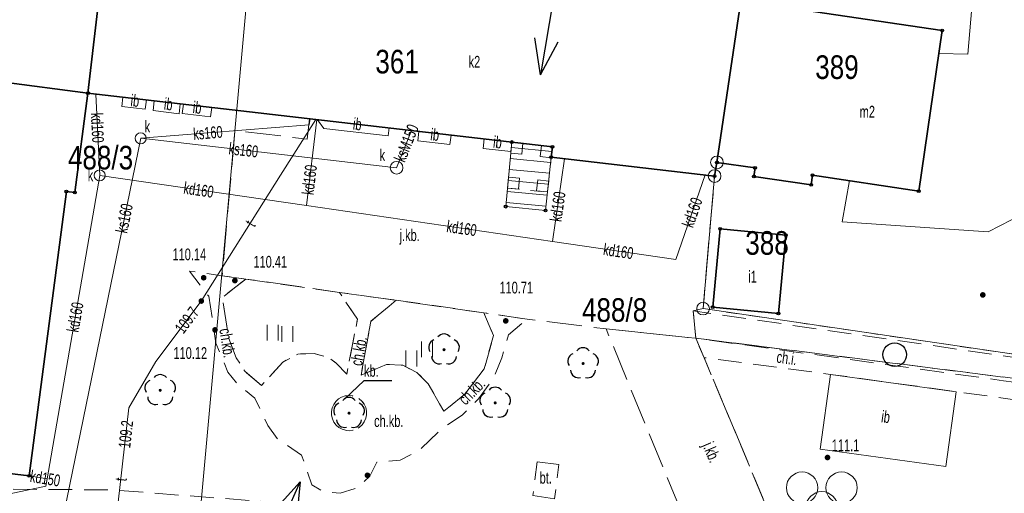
# Model space of a CAD drawing. Header units: inches. Extents: x 6497603 to 6502483, y 5925790 to 5934357.
# Tile 175 of 256: x 6501406 to 6501468, y 5926049 to 5926080. Entities that reach past the tile are written whole.
import ezdxf
from ezdxf.enums import TextEntityAlignment as Align

# ---------------------------------------------------------------- set-up
doc = ezdxf.new("R2010")
doc.units = ezdxf.units.IN
doc.header["$MEASUREMENT"] = 0
for name, pattern in [('1.5_0.75', [2.25, 1.5, -0.75]), ('2.25_0.75', [3, 2.25, -0.75]), ('219-1000', [0, 0]), ('egug-1000', [1.5, 0.75, -0.75]), ('otda_1000', [1.4, 0.7, -0.7])]:
    doc.linetypes.add(name, pattern=pattern)
for name, color, linetype in [('202-punkt graniczny', 7, 'Continuous'), ('211-numer działki ewidencyjnej', 7, 'Continuous'), ('218-kontur użytku gruntowego', 7, 'Continuous'), ('219-działka ewidencyjna', 7, 'Continuous'), ('312-budynek ewidencyjny', 7, 'Continuous'), ('312-oznaczenie budynku ewidencyjnego', 7, 'Continuous'), ('312-oznaczenie budynku ewidencyjnego-Atr117', 7, 'Continuous'), ('352-schody', 7, 'Continuous'), ('chodnik', 7, 'Continuous'), ('chodnik-Atr17', 7, 'Continuous'), ('drzewo liściaste', 7, 'Continuous'), ('inna budowla', 7, 'Continuous'), ('inna budowla-Atr17', 7, 'Continuous'), ('jezdnia', 7, 'Continuous'), ('jezdnia-Atr17', 7, 'Continuous'), ('obszar utwardzony', 7, 'Continuous'), ('obszar utwardzony-Atr17', 7, 'Continuous'), ('pikieta naturalna', 7, 'Continuous'), ('pikieta naturalna-Atr2', 7, 'Continuous'), ('pikieta sztuczna', 7, 'Continuous'), ('pikieta sztuczna-Atr2', 7, 'Continuous'), ('plac gier i zabaw', 7, 'Continuous'), ('przewód elektroenergetyczny niskiego napięcia', 7, 'Continuous'), ('przewód gazowy', 7, 'Continuous'), ('przewód kanalizacyjny', 7, 'Continuous'), ('przewód kanalizacyjny-Atr1', 7, 'Continuous'), ('przewód telekomunikacyjny podziemny', 7, 'Continuous'), ('przewód telekomunikacyjny podziemny-Atr1', 7, 'Continuous'), ('Punkt budynku', 7, 'Continuous'), ('rzędna', 7, 'Continuous'), ('rzędna-Atr2', 7, 'Continuous'), ('studnia kanalizacyjna', 7, 'Continuous'), ('studnia kanalizacyjna-Atr17', 7, 'Continuous'), ('trawnik', 7, 'Continuous'), ('wiata', 7, 'Continuous'), ('właz do komory lub kanału - okrągły', 7, 'Continuous'), ('właz do komory lub kanału - okrągły-Atr17', 7, 'Continuous'), ('zadrzewienie  zakrzewienie', 7, 'Continuous')]:
    doc.layers.add(name, color=color, linetype=linetype)
doc.styles.get("Standard").update_dxf_attribs({"font": 'arial.ttf'})

# ---------------------------------------------------------------- blocks, each defined once
blk = doc.blocks.new('202')
at = {"color": 0, "linetype": 'Continuous', "lineweight": 0}
blk.add_circle((0, 0), 0.4, dxfattribs=at)
blk = doc.blocks.new('PUNKTBUD')
at = {"color": 0}
blk.add_circle((0, 0), 0.09, dxfattribs=at)
blk = doc.blocks.new('OP021')
at = {"linetype": 'Continuous', "lineweight": 13}
h = blk.add_hatch(color=0, dxfattribs=at)
edge = h.paths.add_edge_path()
edge.add_arc((0, 0), 0.1, 0, 360)
at = {"color": 0, "linetype": 'Continuous', "lineweight": -3}
for centre, start, end in [((0, 0.5), 38.316, 141.684), ((-0.476, 0.154), 110.388, 213.756), ((0.476, 0.154), 326.244, 69.612), ((-0.294, -0.404), 182.272, 285.64), ((0.294, -0.404), 254.36, 357.728), ((0.294, -0.404), 254.36, 357.728)]:
    blk.add_arc(centre, 0.5, start, end, dxfattribs=at)
blk = doc.blocks.new('PW01')
at = {"linetype": 'Continuous', "lineweight": 13}
h = blk.add_hatch(color=0, dxfattribs=at)
edge = h.paths.add_edge_path()
edge.add_arc((0, 0), 0.18, 0, 360)
blk = doc.blocks.new('US22')
at = {"color": 0, "linetype": 'Continuous', "lineweight": 0}
blk.add_circle((0, 0), 0.4, dxfattribs=at)
blk = doc.blocks.new('US15')
at = {"color": 0, "linetype": 'Continuous', "lineweight": 13}
blk.add_circle((0, 0), 0.35, dxfattribs=at)
blk = doc.blocks.new('OTZK1')
at = {"color": 0, "linetype": 'Continuous'}
blk.add_circle((0, 0), 0.75, dxfattribs=at)
blk = doc.blocks.new('TU04')
at = {"color": 0, "linetype": 'Continuous', "lineweight": 13}
for p, q in [((0, 0), (0, 1)), ((0.7, 0), (0.7, 1))]:
    blk.add_line(p, q, dxfattribs=at)
blk = doc.blocks.new('SUEP1')
at = {"color": 0, "linetype": 'Continuous'}
for p, q in [((7.5, 0), (5.25, 0.75)), ((22.5, 0), (20.25, 0.75)), ((0, 0), (7.5, 0)), ((7.5, 0), (5.25, -0.75)), ((7.5, 0), (22.5, 0)), ((22.5, 0), (20.25, -0.75))]:
    blk.add_line(p, q, dxfattribs=at)
blk = doc.blocks.new('IB10')
at = {"color": 0, "linetype": 'Continuous', "lineweight": 13}
for p, q in [((0, 0), (0, 0.7)), ((0, 0.7), (0.7, 0.7)), ((0.7, 0), (0.7, 0.7)), ((0.7, 0), (0, 0))]:
    blk.add_line(p, q, dxfattribs=at)
blk = doc.blocks.new('BS04')
at = {"color": 0, "linetype": 'Continuous', "lineweight": 13}
for centre in [(-1.25, 0.25), (1.25, 0.25), (0, -1)]:
    blk.add_circle(centre, 1, dxfattribs=at)

msp = doc.modelspace()

# ---------------------------------------------------------------- linework, layer by layer
at = {"layer": '218-kontur użytku gruntowego', "color": 3, "linetype": 'egug-1000', "lineweight": 18, "flags": 128}
for points in [[(6501451.56, 5926080.73), (6501450.05, 5926070.47)], [(6501450.05, 5926070.47), (6501449.9, 5926069.6)], [(6501449.9, 5926069.6), (6501449.17, 5926061.18)], [(6501449.17, 5926061.18), (6501476.54, 5926057.16)]]:
    msp.add_lwpolyline(points, dxfattribs=at)
at = {"layer": '219-działka ewidencyjna', "color": 3, "linetype": '219-1000', "lineweight": 18, "flags": 128}
for points in [[(6501421.15, 5926091.36), (6501417.12, 5926046.8)], [(6501451.56, 5926080.73), (6501450.05, 5926070.47)], [(6501450.05, 5926070.47), (6501449.9, 5926069.6)], [(6501449.9, 5926069.6), (6501449.17, 5926061.18)], [(6501476.54, 5926057.16), (6501449.17, 5926061.18)]]:
    msp.add_lwpolyline(points, dxfattribs=at)
at = {"layer": '312-budynek ewidencyjny', "color": 7, "linetype": 'Continuous', "lineweight": 35, "flags": 128}
for points in [[(6501411.28, 5926084.99), (6501410.11, 5926074.87)], [(6501410.11, 5926074.87), (6501411.28, 5926084.99)], [(6501450.05, 5926070.47), (6501451.56, 5926080.73)], [(6501451.56, 5926080.73), (6501450.05, 5926070.47)], [(6501451.56, 5926080.73), (6501464.35, 5926078.84)], [(6501464.35, 5926078.84), (6501462.86, 5926068.64)], [(6501399.12, 5926076.3), (6501410.11, 5926074.87)], [(6501410.11, 5926074.87), (6501399.12, 5926076.3)], [(6501410.11, 5926074.87), (6501409.28, 5926068.56)], [(6501439.6, 5926071.46), (6501410.11, 5926074.87)], [(6501439.52, 5926070.8), (6501439.6, 5926071.46)], [(6501449.9, 5926069.6), (6501439.52, 5926070.8)], [(6501450.05, 5926070.47), (6501449.9, 5926069.6)], [(6501452.47, 5926070.12), (6501450.05, 5926070.47)], [(6501452.4, 5926069.58), (6501452.47, 5926070.12)], [(6501456.03, 5926069.05), (6501452.4, 5926069.58)], [(6501456.12, 5926069.66), (6501456.03, 5926069.05)], [(6501462.86, 5926068.64), (6501456.12, 5926069.66)], [(6501408.74, 5926068.62), (6501406.38, 5926050.56)], [(6501409.28, 5926068.56), (6501408.74, 5926068.62)], [(6501449.78, 5926061.27), (6501450.25, 5926066.24)], [(6501450.25, 5926066.24), (6501454.42, 5926065.85)], [(6501454.42, 5926065.85), (6501453.95, 5926060.87)], [(6501453.95, 5926060.87), (6501449.78, 5926061.27)], [(6501406.38, 5926050.56), (6501395.52, 5926051.85)]]:
    msp.add_lwpolyline(points, dxfattribs=at)
at = {"layer": '352-schody', "color": 7, "linetype": 'Continuous', "lineweight": 18, "flags": 128}
msp.add_lwpolyline([(6501439.6, 5926071.46), (6501437.03, 5926071.76), (6501436.64, 5926067.66), (6501439.16, 5926067.41), (6501439.52, 5926070.8)], close=True, dxfattribs=at)
msp.add_lwpolyline([(6501439.6, 5926071.46), (6501437.03, 5926071.76), (6501436.64, 5926067.66), (6501439.16, 5926067.41), (6501439.52, 5926070.8)], close=True, dxfattribs=at)
for points in [[(6501436.997, 5926071.412), (6501439.565, 5926071.167)], [(6501436.931, 5926070.715), (6501439.485, 5926070.472)], [(6501436.864, 5926070.018), (6501439.411, 5926069.776)], [(6501436.798, 5926069.321), (6501439.337, 5926069.079)], [(6501436.732, 5926068.624), (6501439.263, 5926068.383)], [(6501436.665, 5926067.927), (6501439.189, 5926067.687)]]:
    msp.add_lwpolyline(points, dxfattribs=at)
at = {"layer": 'chodnik', "color": 7, "linetype": '1.5_0.75', "lineweight": 18, "flags": 128}
for points in [[(6501420.14, 5926063.06), (6501418.65, 5926061.89), (6501419.06, 5926059.29), (6501419.53, 5926058.06), (6501420.07, 5926057.2), (6501421.14, 5926056.3), (6501422.48, 5926057.78), (6501423.43, 5926058.29), (6501424.47, 5926058.33), (6501425.39, 5926058.07), (6501425.88, 5926057.72), (6501426.54, 5926057.01), (6501427.22, 5926060.5), (6501426.08, 5926062.21), (6501429.69, 5926061.71), (6501428.07, 5926060.37), (6501427.45, 5926056.95), (6501429.06, 5926057.63), (6501430.1, 5926057.58), (6501431, 5926057.11), (6501431.72, 5926056.41), (6501432.7, 5926054.66), (6501434.04, 5926055.74), (6501435.28, 5926057.36), (6501435.86, 5926059.48), (6501435.25, 5926060.91), (6501437.99, 5926060.51), (6501436.82, 5926059.52), (6501436.39, 5926058.05), (6501435.87, 5926056.76), (6501434.91, 5926055.45), (6501433.87, 5926054.4), (6501432.62, 5926053.6), (6501431.17, 5926052.19), (6501429.93, 5926051.56), (6501428.45, 5926051.42), (6501428, 5926050.53), (6501427.24, 5926049.79), (6501426.12, 5926049.46), (6501425.11, 5926049.53), (6501424.33, 5926049.99), (6501423.68, 5926051.87), (6501422.12, 5926052.93), (6501421.53, 5926053.75), (6501420.7, 5926055.5), (6501419.64, 5926056.36), (6501419, 5926057.14), (6501418.24, 5926058.98), (6501417.78, 5926061.96), (6501416.55, 5926063.56), (6501418.64, 5926063.27)], [(6501449.24, 5926058.06), (6501448.7, 5926059.3), (6501468.25, 5926056.6), (6501473.12, 5926055.94), (6501473.75, 5926055.77), (6501474.26, 5926055.47), (6501474.61, 5926054.99), (6501474.81, 5926054.51), (6501474.86, 5926053.95), (6501473.98, 5926046.82), (6501473.82, 5926046.31), (6501473.52, 5926045.84), (6501473.09, 5926045.49), (6501472.64, 5926045.29), (6501471.95, 5926045.25), (6501470.31, 5926045.44), (6501470.44, 5926046.6), (6501472.25, 5926046.43), (6501472.49, 5926046.52), (6501472.67, 5926046.69), (6501472.79, 5926047), (6501473.68, 5926054.09), (6501473.66, 5926054.26), (6501473.57, 5926054.51), (6501473.37, 5926054.7), (6501473.03, 5926054.8), (6501468.08, 5926055.51), (6501465.24, 5926055.9), (6501457.26, 5926057)], [(6501386.41, 5926056.34), (6501387.29, 5926054.91), (6501386.8, 5926054.01), (6501386.29, 5926052.59), (6501386.49, 5926050.87), (6501387.01, 5926049.99), (6501388.42, 5926048.62), (6501389.96, 5926047.58), (6501391.67, 5926047.21), (6501396.02, 5926047.06), (6501397.05, 5926047.27), (6501398.61, 5926048.59), (6501399.44, 5926049.12), (6501400.39, 5926049.51), (6501401.39, 5926049.73), (6501411.65, 5926049.66), (6501434.76, 5926047.89), (6501448.78, 5926045.87), (6501454.72, 5926044.94), (6501455.59, 5926042.96), (6501447.98, 5926043.79), (6501439.02, 5926044.64), (6501422.08, 5926045.91), (6501421.14, 5926046.29), (6501420.44, 5926046.53), (6501402.25, 5926047.47), (6501401.24, 5926047.42), (6501400.59, 5926047.23), (6501400.04, 5926046.85), (6501398.66, 5926045.67), (6501398.1, 5926045.22), (6501397.32, 5926044.88), (6501396.32, 5926044.76), (6501391.33, 5926044.93), (6501390.24, 5926045.03), (6501389.38, 5926045.36), (6501388.01, 5926046.08), (6501386.81, 5926046.98), (6501385.42, 5926048.46), (6501384.68, 5926049.56), (6501384.24, 5926050.62), (6501384.07, 5926052.63), (6501384.21, 5926053.36), (6501384.62, 5926054.29), (6501385.14, 5926055.01)], [(6501426.68, 5926055.66), (6501426.44, 5926055.63), (6501426.22, 5926055.55), (6501426.02, 5926055.44), (6501425.85, 5926055.28), (6501425.72, 5926055.09), (6501425.62, 5926054.87), (6501425.58, 5926054.64), (6501425.58, 5926054.41), (6501425.63, 5926054.18), (6501425.73, 5926053.97), (6501425.87, 5926053.78), (6501426.04, 5926053.63), (6501426.25, 5926053.51), (6501426.47, 5926053.45), (6501426.7, 5926053.42), (6501426.94, 5926053.45), (6501427.16, 5926053.53), (6501427.36, 5926053.64), (6501427.53, 5926053.8), (6501427.66, 5926053.99), (6501427.76, 5926054.21), (6501427.8, 5926054.44), (6501427.8, 5926054.67), (6501427.75, 5926054.9), (6501427.65, 5926055.11), (6501427.51, 5926055.3), (6501427.34, 5926055.45), (6501427.13, 5926055.57), (6501426.91, 5926055.63)]]:
    msp.add_lwpolyline(points, close=True, dxfattribs=at)
at = {"layer": 'inna budowla', "color": 7, "linetype": 'Continuous', "lineweight": 18, "flags": 128}
for points in [[(6501412.33, 5926074.61), (6501413.82, 5926074.44), (6501413.75, 5926073.84), (6501412.26, 5926074.01)], [(6501414.32, 5926074.38), (6501415.97, 5926074.19), (6501415.9, 5926073.56), (6501414.25, 5926073.77)], [(6501416.09, 5926073.58), (6501416.17, 5926074.17), (6501417.97, 5926073.96), (6501417.89, 5926073.37)], [(6501424.69, 5926073.18), (6501429.23, 5926072.66), (6501429.17, 5926072.16), (6501425.09, 5926072.63)], [(6501431.06, 5926071.84), (6501431.13, 5926072.44), (6501433.17, 5926072.2), (6501433.1, 5926071.6)], [(6501436.97, 5926071.17), (6501435.21, 5926071.36), (6501435.28, 5926071.96), (6501437.03, 5926071.76)], [(6501457.26, 5926057), (6501465.24, 5926055.9), (6501464.58, 5926051.15), (6501456.6, 5926052.25)]]:
    msp.add_lwpolyline(points, close=True, dxfattribs=at)
at = {"layer": 'jezdnia', "color": 7, "linetype": '2.25_0.75', "lineweight": 18, "flags": 128}
for points in [[(6501448.55, 5926061.03), (6501448.7, 5926059.3), (6501443.01, 5926059.89), (6501437.99, 5926060.51), (6501435.25, 5926060.91), (6501429.69, 5926061.71), (6501426.08, 5926062.21), (6501420.14, 5926063.06), (6501418.64, 5926063.27), (6501419.44, 5926072.49), (6501424.03, 5926071.95), (6501424.18, 5926073.24), (6501439.6, 5926071.46), (6501439.52, 5926070.8), (6501449.9, 5926069.6), (6501449.17, 5926061.18)], [(6501443.01, 5926059.89), (6501448.7, 5926059.3), (6501449.24, 5926058.06), (6501454.72, 5926044.94), (6501448.78, 5926045.87)]]:
    msp.add_lwpolyline(points, close=True, dxfattribs=at)
at = {"layer": 'obszar utwardzony', "color": 7, "linetype": '2.25_0.75', "lineweight": 18, "flags": 128}
for points in [[(6501425.73, 5926053.97), (6501425.63, 5926054.18), (6501425.58, 5926054.41), (6501425.58, 5926054.64), (6501425.62, 5926054.87), (6501425.72, 5926055.09), (6501425.85, 5926055.28), (6501426.02, 5926055.44), (6501426.22, 5926055.55), (6501426.44, 5926055.63), (6501426.68, 5926055.66), (6501426.91, 5926055.63), (6501427.13, 5926055.57), (6501427.34, 5926055.45), (6501427.51, 5926055.3), (6501427.65, 5926055.11), (6501427.75, 5926054.9), (6501427.8, 5926054.67), (6501427.8, 5926054.44), (6501427.76, 5926054.21), (6501427.66, 5926053.99), (6501427.53, 5926053.8), (6501427.36, 5926053.64), (6501427.16, 5926053.53), (6501426.94, 5926053.45), (6501426.7, 5926053.42), (6501426.47, 5926053.45), (6501426.25, 5926053.51), (6501426.04, 5926053.63), (6501425.87, 5926053.78)], [(6501438.64, 5926051.45), (6501440.02, 5926051.28), (6501439.74, 5926049.1), (6501438.36, 5926049.3)]]:
    msp.add_lwpolyline(points, close=True, dxfattribs=at)
at = {"layer": 'obszar utwardzony-Atr17', "color": 7, "flags": 128}
msp.add_lwpolyline([(6501426.42, 5926055.45), (6501427.64, 5926056.62), (6501429.404, 5926056.62)], dxfattribs=at)
at = {"layer": 'plac gier i zabaw', "color": 7, "linetype": '1.5_0.75', "lineweight": 18, "flags": 128}
msp.add_lwpolyline([(6501454.72, 5926044.94), (6501449.24, 5926058.06), (6501448.7, 5926059.3), (6501470.61, 5926056.53), (6501471.38, 5926056.73), (6501475.56, 5926055.67), (6501474.77, 5926048.37), (6501475.33, 5926048.14), (6501474.9, 5926043.6), (6501474.82, 5926042.14)], close=True, dxfattribs=at)
at = {"layer": 'przewód gazowy', "color": 40, "linetype": 'Continuous', "lineweight": 18, "flags": 128}
msp.add_lwpolyline([(6501466.82, 5926087.24), (6501465.98, 5926077.35), (6501464.14, 5926077.38)], dxfattribs=at)
at = {"layer": 'przewód kanalizacyjny', "color": 34, "linetype": 'Continuous', "lineweight": 18, "flags": 128}
for points in [[(6501410.61, 5926074.81), (6501410.86, 5926069.64)], [(6501413.46, 5926072), (6501424.16, 5926072.86), (6501424.22, 5926073.24)], [(6501424.64, 5926073.19), (6501423.98, 5926067.72)], [(6501429.71, 5926070.13), (6501430.65, 5926072.49)], [(6501413.46, 5926072), (6501408.61, 5926048.25)], [(6501413.46, 5926072), (6501429.71, 5926070.13)], [(6501440.37, 5926070.7), (6501439.61, 5926065.44)], [(6501410.86, 5926069.64), (6501407.52, 5926050.37), (6501407.43, 5926049.89)], [(6501449.3, 5926069.67), (6501447.45, 5926064.29), (6501439.61, 5926065.44), (6501423.98, 5926067.72), (6501410.86, 5926069.64)], [(6501407.52, 5926050.37), (6501406.38, 5926050.56)], [(6501407.43, 5926049.89), (6501396.98, 5926047.68)]]:
    msp.add_lwpolyline(points, dxfattribs=at)
at = {"layer": 'przewód telekomunikacyjny podziemny', "color": 30, "linetype": 'Continuous', "lineweight": 18, "flags": 128}
for points in [[(6501484.3, 5926074.82), (6501467.28, 5926066.05), (6501458, 5926066.69), (6501458.46, 5926069.31)], [(6501411.75, 5926046.66), (6501411.89, 5926047.58), (6501412.71, 5926054.88), (6501414.42, 5926057.82), (6501417.31, 5926061.66), (6501422.34, 5926069.66), (6501424.58, 5926073.2)]]:
    msp.add_lwpolyline(points, dxfattribs=at)
at = {"layer": 'trawnik', "color": 7, "linetype": '1.5_0.75', "lineweight": 18, "flags": 128}
for points in [[(6501420.14, 5926063.06), (6501426.08, 5926062.21), (6501427.22, 5926060.5), (6501426.54, 5926057.01), (6501425.88, 5926057.72), (6501425.39, 5926058.07), (6501424.47, 5926058.33), (6501423.43, 5926058.29), (6501422.48, 5926057.78), (6501421.14, 5926056.3), (6501420.07, 5926057.2), (6501419.53, 5926058.06), (6501419.06, 5926059.29), (6501418.65, 5926061.89)], [(6501429.69, 5926061.71), (6501435.25, 5926060.91), (6501435.86, 5926059.48), (6501435.28, 5926057.36), (6501434.04, 5926055.74), (6501432.7, 5926054.66), (6501431.72, 5926056.41), (6501431, 5926057.11), (6501430.1, 5926057.58), (6501429.06, 5926057.63), (6501427.45, 5926056.95), (6501428.07, 5926060.37)]]:
    msp.add_lwpolyline(points, close=True, dxfattribs=at)
at = {"layer": 'wiata', "color": 7, "linetype": 'otda_1000', "lineweight": 18, "flags": 128}
msp.add_lwpolyline([(6501439.6, 5926071.46), (6501437.03, 5926071.76), (6501436.75, 5926068.83), (6501439.29, 5926068.59)], close=True, dxfattribs=at)
at = {"layer": 'zadrzewienie  zakrzewienie', "color": 7, "linetype": '1.5_0.75', "lineweight": 18, "flags": 128}
msp.add_lwpolyline([(6501470.66, 5926057.83), (6501470.61, 5926056.53), (6501448.7, 5926059.3), (6501448.55, 5926061.03)], close=True, dxfattribs=at)

# ---------------------------------------------------------------- block references
at = {"layer": '202-punkt graniczny', "color": 7, "linetype": 'Continuous', "lineweight": 18}
for p in [(6501450.05, 5926070.47), (6501449.9, 5926069.6), (6501449.17, 5926061.18)]:
    msp.add_blockref('202', p, dxfattribs=at)
at = {"layer": 'drzewo liściaste', "color": 94, "linetype": 'Continuous', "lineweight": 18}
for p in [(6501432.72, 5926058.57), (6501441.55, 5926057.69), (6501414.7, 5926055.99), (6501435.97, 5926055.19), (6501426.69, 5926054.54)]:
    msp.add_blockref('OP021', p, dxfattribs=at)
at = {"layer": 'pikieta naturalna', "color": 7, "linetype": 'Continuous', "lineweight": 13}
for p in [(6501466.93, 5926062.05), (6501457.07, 5926051.72)]:
    msp.add_blockref('PW01', p, dxfattribs=at)
at = {"layer": 'pikieta sztuczna', "color": 7, "linetype": 'Continuous', "lineweight": 13}
for p in [(6501417.46, 5926063.14), (6501419.44, 5926062.96), (6501436.64, 5926060.4), (6501418.18, 5926059.83), (6501427.86, 5926050.59)]:
    msp.add_blockref('PW01', p, dxfattribs=at)
at = {"layer": 'plac gier i zabaw', "color": 7, "linetype": 'Continuous', "lineweight": 18}
msp.add_blockref('BS04', (6501456.71, 5926049.55), dxfattribs=at)
at = {"layer": 'przewód elektroenergetyczny niskiego napięcia', "color": 1, "linetype": 'Continuous', "lineweight": 18}
for p, rotation in [((6501442.59, 5926098.22), 260.432), ((6501414.58, 5926029.56), 66.43199999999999)]:
    msp.add_blockref('SUEP1', p, dxfattribs=dict(at, rotation=rotation))
at = {"layer": 'Punkt budynku', "color": 5, "linetype": 'Continuous', "lineweight": 13}
for p in [(6501464.35, 5926078.84), (6501410.11, 5926074.87), (6501437.03, 5926071.76), (6501439.6, 5926071.46), (6501439.52, 5926070.8), (6501450.05, 5926070.47), (6501452.47, 5926070.12), (6501449.9, 5926069.6), (6501452.4, 5926069.58), (6501456.12, 5926069.66), (6501408.74, 5926068.62), (6501409.28, 5926068.56), (6501456.03, 5926069.05), (6501462.86, 5926068.64), (6501436.64, 5926067.66), (6501439.16, 5926067.41), (6501450.25, 5926066.24), (6501454.42, 5926065.85), (6501449.78, 5926061.27), (6501453.95, 5926060.87), (6501406.38, 5926050.56)]:
    msp.add_blockref('PUNKTBUD', p, dxfattribs=at)
at = {"layer": 'rzędna', "color": 30, "linetype": 'Continuous', "lineweight": 18}
msp.add_blockref('PW01', (6501417.31, 5926061.66), dxfattribs=at)
at = {"layer": 'studnia kanalizacyjna', "color": 34, "linetype": 'Continuous', "lineweight": 18}
for p in [(6501413.46, 5926072), (6501410.86, 5926069.64)]:
    msp.add_blockref('US15', p, dxfattribs=at)
at = {"layer": 'trawnik', "color": 7, "linetype": 'Continuous', "lineweight": 18}
for p in [(6501421.499, 5926059.149), (6501422.431, 5926059.064), (6501431.282, 5926058.091), (6501430.299, 5926057.509)]:
    msp.add_blockref('TU04', p, dxfattribs=at)
at = {"layer": 'wiata', "color": 7, "linetype": 'Continuous', "lineweight": 18}
for p, rotation in [((6501437.03, 5926071.76), 264.541), ((6501439.6, 5926071.46), 173.342), ((6501436.75, 5926068.83), 354.602), ((6501439.29, 5926068.59), 83.835)]:
    msp.add_blockref('IB10', p, dxfattribs=dict(at, rotation=rotation))
at = {"layer": 'właz do komory lub kanału - okrągły', "color": 7, "linetype": 'Continuous', "lineweight": 18}
msp.add_blockref('US22', (6501429.71, 5926070.13), dxfattribs=at)
at = {"layer": 'zadrzewienie  zakrzewienie', "color": 7, "linetype": 'Continuous', "lineweight": 18}
msp.add_blockref('OTZK1', (6501461.336, 5926058.254), dxfattribs=at)

# ---------------------------------------------------------------- texts
at = {"layer": '211-numer działki ewidencyjnej', "color": 3, "linetype": 'Continuous', "lineweight": 18, "width": 0.79}
for s, p in [('488/3', (6501408.84, 5926070.02)), ('488/8', (6501441.48, 5926060.34))]:
    msp.add_text(s, height=1.5, dxfattribs=at).set_placement(p)
at = {"layer": '312-oznaczenie budynku ewidencyjnego', "color": 7, "linetype": 'Continuous', "lineweight": 18, "width": 0.79}
for s, p in [('361', (6501428.36, 5926076.12)), ('389', (6501456.29, 5926075.77)), ('388', (6501451.85, 5926064.6))]:
    msp.add_text(s, height=1.5, dxfattribs=at).set_placement(p)
at = {"layer": '312-oznaczenie budynku ewidencyjnego-Atr117', "color": 7, "width": 0.667}
for s, p in [('k2', (6501434.65, 5926076.86)), ('m2', (6501459.6, 5926073.69)), ('i1', (6501452.31, 5926063.21))]:
    msp.add_text(s, height=0.75, dxfattribs=at).set_placement(p, align=Align.MIDDLE_CENTER)
at = {"layer": 'chodnik-Atr17', "color": 7, "width": 0.667}
for s, rotation, p in [('ch.kb.', 278.775, (6501418.45, 5926059.86)), ('ch.kb.', 79.724, (6501427.51, 5926057.5)), ('ch.i.', 352.47, (6501453.8, 5926057.75)), ('ch.kb.', 45.274, (6501434.09, 5926055))]:
    msp.add_text(s, height=0.75, rotation=rotation, dxfattribs=at).set_placement(p)
msp.add_text('ch.kb.', height=0.75, dxfattribs=at).set_placement((6501428.28, 5926053.66))
at = {"layer": 'inna budowla-Atr17', "color": 7, "width": 0.667}
for rotation, p in [(353.491, (6501412.83, 5926074.42)), (353.431, (6501414.95, 5926074.2)), (353.345, (6501416.78, 5926073.98)), (353.466, (6501426.95, 5926072.93)), (353.29, (6501431.87, 5926072.26)), (353.48, (6501435.85, 5926071.78)), (352.151, (6501460.5, 5926054.34))]:
    msp.add_text('ib', height=0.75, rotation=rotation, dxfattribs=at).set_placement(p, align=Align.MIDDLE_LEFT)
at = {"layer": 'jezdnia-Atr17', "color": 7, "width": 0.667}
msp.add_text('j.kb.', height=0.75, dxfattribs=at).set_placement((6501429.9, 5926065.47))
msp.add_text('j.kb.', height=0.75, rotation=293.189, dxfattribs=at).set_placement((6501449.11, 5926052.5))
at = {"layer": 'obszar utwardzony-Atr17', "color": 7, "width": 0.667}
msp.add_text('kb.', height=0.75, dxfattribs=at).set_placement((6501427.64, 5926056.628), align=Align.BOTTOM_LEFT)
msp.add_text('bt.', height=0.75, dxfattribs=at).set_placement((6501438.79, 5926050.06))
at = {"layer": 'pikieta naturalna-Atr2', "color": 7, "width": 0.667}
msp.add_text('111.1', height=0.75, dxfattribs=at).set_placement((6501457.34, 5926052.12))
at = {"layer": 'pikieta sztuczna-Atr2', "color": 7, "width": 0.667}
for s, p in [('110.14', (6501415.48, 5926064.25)), ('110.41', (6501420.62, 5926063.78)), ('110.71', (6501436.24, 5926062.14)), ('110.12', (6501415.54, 5926057.98))]:
    msp.add_text(s, height=0.75, dxfattribs=at).set_placement(p)
at = {"layer": 'przewód kanalizacyjny-Atr1', "color": 34, "width": 0.667}
for s, rotation, p in [('kd160', 272.768, (6501410.67, 5926073.62)), ('ks160', 4.595, (6501416.8, 5926072.27)), ('ksM150', 68.282, (6501429.88, 5926070.56)), ('ks160', 353.436, (6501419.06, 5926071.36)), ('kd160', 83.12, (6501424.06, 5926068.42)), ('kd160', 351.674, (6501416.2, 5926068.86)), ('kd160', 81.778, (6501439.8, 5926066.72)), ('kd160', 71.023, (6501448.17, 5926066.39)), ('ks160', 78.459, (6501412.23, 5926066)), ('kd160', 351.7, (6501432.9, 5926066.42)), ('kd160', 351.655, (6501442.85, 5926064.96)), ('kd160', 80.167, (6501409.14, 5926059.7)), ('kd150', 350.538, (6501406.46, 5926050.55))]:
    msp.add_text(s, height=0.75, rotation=rotation, dxfattribs=at).set_placement(p, align=Align.MIDDLE_LEFT)
at = {"layer": 'przewód telekomunikacyjny podziemny-Atr1', "color": 30, "width": 0.667}
for rotation, p in [(57.84, (6501420.36, 5926066.51)), (83.591, (6501412.19, 5926050.23))]:
    msp.add_text('t', height=0.75, rotation=rotation, dxfattribs=at).set_placement(p, align=Align.MIDDLE_LEFT)
at = {"layer": 'rzędna-Atr2', "color": 30, "width": 0.667}
for s, rotation, p in [('109.7', 53.035, (6501415.87, 5926059.75)), ('109.2', 83.591, (6501412.42, 5926052.33))]:
    msp.add_text(s, height=0.75, rotation=rotation, dxfattribs=at).set_placement(p, align=Align.MIDDLE_LEFT)
at = {"layer": 'studnia kanalizacyjna-Atr17', "color": 34, "width": 0.667}
for p in [(6501413.71, 5926072.37), (6501410.1, 5926069.27)]:
    msp.add_text('k', height=0.75, dxfattribs=at).set_placement(p)
at = {"layer": 'właz do komory lub kanału - okrągły-Atr17', "color": 7, "width": 0.667}
msp.add_text('k', height=0.75, dxfattribs=at).set_placement((6501428.63, 5926070.55))

doc.saveas('drawing.dxf')
